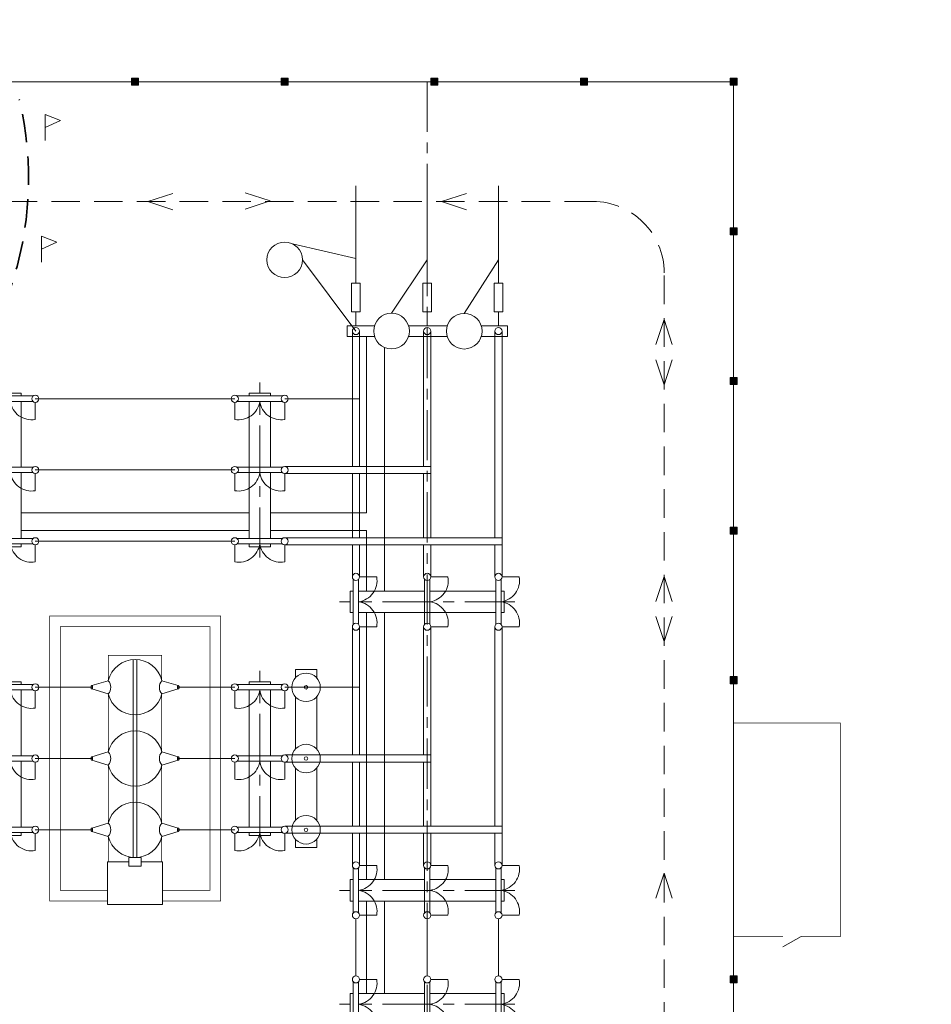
# Model space of a CAD drawing. Header units: millimetres. Extents: x 0 to 420, y 0 to 297.
# Tile 4 of 5: x 99 to 227, y 159 to 297. Entities that reach past the tile are written whole.
import ezdxf

# ---------------------------------------------------------------- set-up
doc = ezdxf.new("R2010")
doc.units = ezdxf.units.MM
for name, pattern in [('K5LT_AXLED', [11.52625, 7.02625, -1.5, 1.5, -1.5]), ('K5LT_DASHED', [6, 4, -2]), ('K5LT_DASHED_REINFORCED', [6, 4, -2]), ('K5LT_THIN', [0])]:
    doc.linetypes.add(name, pattern=pattern)
doc.layers.add('Ошиновка', color=7, linetype='Continuous', true_color=0xffd700)

# ---------------------------------------------------------------- blocks, each defined once
blk = doc.blocks.new('U29')
at = {"color": 4, "linetype": 'K5LT_THIN', "lineweight": 9, "true_color": 0x00ffff}
for p, q in [((198.5, 266.79), (198.5, 267.79)), ((198.5, 267.79), (199.5, 267.79)), ((199.5, 266.79), (198.5, 266.79)), ((199.5, 267.79), (199.5, 266.79))]:
    blk.add_line(p, q, dxfattribs=at)
blk = doc.blocks.new('U30')
at = {"color": 4, "linetype": 'K5LT_THIN', "lineweight": 9, "true_color": 0x00ffff}
for p, q in [((198.5, 245.79), (198.5, 246.79)), ((198.5, 246.79), (199.5, 246.79)), ((199.5, 246.79), (199.5, 245.79)), ((199.5, 245.79), (198.5, 245.79))]:
    blk.add_line(p, q, dxfattribs=at)
blk = doc.blocks.new('U31')
at = {"color": 4, "linetype": 'K5LT_THIN', "lineweight": 9, "true_color": 0x00ffff}
for p, q in [((198.5, 224.79), (198.5, 225.79)), ((198.5, 225.79), (199.5, 225.79)), ((199.5, 225.79), (199.5, 224.79)), ((199.5, 224.79), (198.5, 224.79))]:
    blk.add_line(p, q, dxfattribs=at)
blk = doc.blocks.new('U32')
at = {"color": 4, "linetype": 'K5LT_THIN', "lineweight": 9, "true_color": 0x00ffff}
for p, q in [((198.5, 203.79), (198.5, 204.79)), ((198.5, 204.79), (199.5, 204.79)), ((199.5, 204.79), (199.5, 203.79)), ((199.5, 203.79), (198.5, 203.79))]:
    blk.add_line(p, q, dxfattribs=at)
blk = doc.blocks.new('U33')
at = {"color": 4, "linetype": 'K5LT_THIN', "lineweight": 9, "true_color": 0x00ffff}
for p, q in [((198.5, 161.79), (198.5, 162.79)), ((198.5, 162.79), (199.5, 162.79)), ((199.5, 161.79), (198.5, 161.79)), ((199.5, 162.79), (199.5, 161.79))]:
    blk.add_line(p, q, dxfattribs=at)
blk = doc.blocks.new('U39')
at = {"color": 4, "linetype": 'K5LT_THIN', "lineweight": 9, "true_color": 0x00ffff}
for p, q in [((198.5, 287.79), (198.5, 288.79)), ((198.5, 288.79), (199.5, 288.79)), ((199.5, 287.79), (198.5, 287.79)), ((199.5, 288.79), (199.5, 287.79))]:
    blk.add_line(p, q, dxfattribs=at)
blk = doc.blocks.new('U41')
at = {"color": 4, "linetype": 'K5LT_THIN', "lineweight": 9, "true_color": 0x00ffff}
for p, q in [((177.5, 287.79), (177.5, 288.79)), ((177.5, 288.79), (178.5, 288.79)), ((178.5, 287.79), (177.5, 287.79)), ((178.5, 288.79), (178.5, 287.79))]:
    blk.add_line(p, q, dxfattribs=at)
blk = doc.blocks.new('U42')
at = {"color": 4, "linetype": 'K5LT_THIN', "lineweight": 9, "true_color": 0x00ffff}
for p, q in [((156.5, 287.79), (156.5, 288.79)), ((156.5, 288.79), (157.5, 288.79)), ((157.5, 287.79), (156.5, 287.79)), ((157.5, 288.79), (157.5, 287.79))]:
    blk.add_line(p, q, dxfattribs=at)
blk = doc.blocks.new('U43')
at = {"color": 4, "linetype": 'K5LT_THIN', "lineweight": 9, "true_color": 0x00ffff}
for p, q in [((135.5, 287.79), (135.5, 288.79)), ((135.5, 288.79), (136.5, 288.79)), ((136.5, 287.79), (135.5, 287.79)), ((136.5, 288.79), (136.5, 287.79))]:
    blk.add_line(p, q, dxfattribs=at)
blk = doc.blocks.new('U44')
at = {"color": 4, "linetype": 'K5LT_THIN', "lineweight": 9, "true_color": 0x00ffff}
for p, q in [((114.5, 287.79), (114.5, 288.79)), ((114.5, 288.79), (115.5, 288.79)), ((115.5, 287.79), (114.5, 287.79)), ((115.5, 288.79), (115.5, 287.79))]:
    blk.add_line(p, q, dxfattribs=at)
blk = doc.blocks.new('U102')
at = {"layer": 'Ошиновка', "color": 11, "linetype": 'K5LT_THIN', "lineweight": 9, "true_color": 0xff8080}
for p, q in [((0, 0.003), (-0.003, 0)), ((-0.003, 0), (0, -0.003)), ((0, 0.0015), (-0.0015, 0)), ((-0.0015, 0), (0, -0.0015)), ((0.003, 0), (0, 0.003)), ((0.0015, 0), (0, 0.0015)), ((0, -0.0015), (0.0015, 0)), ((0, -0.003), (0.003, 0)), ((0, -0.0015), (0, -0.003))]:
    blk.add_line(p, q, dxfattribs=at)
blk = doc.blocks.new('U103')
at = {"layer": 'Ошиновка', "color": 11, "linetype": 'K5LT_THIN', "lineweight": 9, "true_color": 0xff8080}
for p, q in [((0, 0.003), (-0.003, 0)), ((-0.003, 0), (0, -0.003)), ((0, 0.0015), (-0.0015, 0)), ((-0.0015, 0), (0, -0.0015)), ((0.003, 0), (0, 0.003)), ((0.0015, 0), (0, 0.0015)), ((0, -0.0015), (0.0015, 0)), ((0, -0.003), (0.003, 0)), ((0, -0.0015), (0, -0.003))]:
    blk.add_line(p, q, dxfattribs=at)
blk = doc.blocks.new('U104')
at = {"layer": 'Ошиновка', "color": 11, "linetype": 'K5LT_THIN', "lineweight": 9, "true_color": 0xff8080}
for p, q in [((0, 0.003), (-0.003, 0)), ((-0.003, 0), (0, -0.003)), ((0, 0.0015), (-0.0015, 0)), ((-0.0015, 0), (0, -0.0015)), ((0.003, 0), (0, 0.003)), ((0.0015, 0), (0, 0.0015)), ((0, -0.0015), (0.0015, 0)), ((0, -0.003), (0.003, 0)), ((0, -0.0015), (0, -0.003))]:
    blk.add_line(p, q, dxfattribs=at)
blk = doc.blocks.new('U120')
at = {"color": 4, "linetype": 'K5LT_THIN', "lineweight": 9, "true_color": 0x00ffff}
for p, q in [((148.62, 254.04), (144.75, 254.04)), ((144.75, 254.04), (144.75, 252.54)), ((158.82, 254.04), (153.38, 254.04)), ((167.25, 254.04), (163.58, 254.04)), ((167.25, 252.54), (167.25, 254.04)), ((144.75, 252.54), (148.62, 252.54)), ((153.38, 252.54), (158.81, 252.54)), ((163.59, 252.54), (167.25, 252.54))]:
    blk.add_line(p, q, dxfattribs=at)
for centre, start, end in [((146, 253.29), 0, 180), ((146, 253.29), 180, 0), ((156, 253.29), 0, 180), ((156, 253.29), 180, 0), ((166, 253.29), 0, 180), ((166, 253.29), 180, 0)]:
    blk.add_arc(centre, 0.5, start, end, dxfattribs=at)
blk = doc.blocks.new('U121')
at = {"color": 4, "linetype": 'K5LT_THIN', "lineweight": 9, "true_color": 0x00ffff}
for p, q in [((146.5, 178.29), (148.91, 178.29)), ((156.5, 178.29), (158.91, 178.29)), ((166.5, 178.29), (168.91, 178.29)), ((145.62, 171.61), (145.62, 177.97)), ((146.37, 177.95), (146.37, 171.63)), ((155.62, 171.61), (155.62, 177.97)), ((156.37, 177.95), (156.37, 171.63)), ((165.62, 171.61), (165.62, 177.97)), ((166.37, 177.95), (166.37, 171.63)), ((145.62, 176.29), (145.21, 176.29)), ((145.21, 176.29), (145.21, 173.29)), ((155.62, 176.29), (146.37, 176.29)), ((165.62, 176.29), (156.37, 176.29)), ((166.79, 176.29), (166.37, 176.29)), ((166.79, 173.29), (166.79, 176.29)), ((145.21, 173.29), (145.62, 173.29)), ((146.37, 173.29), (156.37, 173.29)), ((156.37, 173.29), (165.62, 173.29)), ((166.37, 173.29), (166.79, 173.29)), ((146.5, 171.29), (148.91, 171.29)), ((156.5, 171.29), (158.91, 171.29)), ((166.5, 171.29), (168.91, 171.29))]:
    blk.add_line(p, q, dxfattribs=at)
at = {"color": 2, "linetype": 'K5LT_AXLED', "lineweight": 9, "true_color": 0xffff00}
blk.add_line((168.29, 174.79), (143.71, 174.79), dxfattribs=at)
at = {"color": 4, "linetype": 'K5LT_THIN', "lineweight": 9, "true_color": 0x00ffff}
for centre, radius, start, end in [((146, 178.29), 0.5, 0, 180), ((146, 178.29), 0.5, 180, 0), ((145.96, 177.76), 3, 277.855, 10.1328), ((156, 178.29), 0.5, 0, 180), ((156, 178.29), 0.5, 180, 0), ((155.96, 177.76), 3, 277.855, 10.1328), ((166, 178.29), 0.5, 0, 180), ((166, 178.29), 0.5, 180, 0), ((165.96, 177.76), 3, 277.855, 10.1328), ((145.96, 171.82), 3, 349.8487, 82.145), ((155.96, 171.82), 3, 349.8487, 82.145), ((165.96, 171.82), 3, 349.8487, 82.145), ((146, 171.29), 0.5, 0, 180), ((156, 171.29), 0.5, 0, 180), ((166, 171.29), 0.5, 0, 180), ((146, 171.29), 0.5, 180, 0), ((156, 171.29), 0.5, 180, 0), ((166, 171.29), 0.5, 180, 0)]:
    blk.add_arc(centre, radius, start, end, dxfattribs=at)
blk = doc.blocks.new('U122')
at = {"color": 4, "linetype": 'K5LT_THIN', "lineweight": 9, "true_color": 0x00ffff}
for p, q in [((145.62, 155.62), (145.62, 161.97)), ((146.37, 161.95), (146.37, 155.63)), ((146.5, 162.29), (148.91, 162.29)), ((155.62, 155.62), (155.62, 161.97)), ((156.37, 161.95), (156.37, 155.63)), ((156.5, 162.29), (158.91, 162.29)), ((165.62, 155.62), (165.62, 161.97)), ((166.37, 161.95), (166.37, 155.63)), ((166.5, 162.29), (168.91, 162.29)), ((145.62, 160.29), (145.21, 160.29)), ((145.21, 160.29), (145.21, 157.29)), ((155.62, 160.29), (146.37, 160.29)), ((165.62, 160.29), (156.37, 160.29)), ((166.79, 160.29), (166.37, 160.29)), ((166.79, 157.29), (166.79, 160.29)), ((145.21, 157.29), (145.62, 157.29)), ((146.37, 157.29), (156.37, 157.29)), ((156.37, 157.29), (165.62, 157.29)), ((166.37, 157.29), (166.79, 157.29)), ((146.5, 155.29), (148.91, 155.29)), ((156.5, 155.29), (158.91, 155.29)), ((166.5, 155.29), (168.91, 155.29))]:
    blk.add_line(p, q, dxfattribs=at)
at = {"color": 2, "linetype": 'K5LT_AXLED', "lineweight": 9, "true_color": 0xffff00}
blk.add_line((168.29, 158.79), (143.71, 158.79), dxfattribs=at)
at = {"color": 4, "linetype": 'K5LT_THIN', "lineweight": 9, "true_color": 0x00ffff}
for centre, radius, start, end in [((146, 162.29), 0.5, 0, 180), ((146, 162.29), 0.5, 180, 0), ((145.96, 161.77), 3, 277.855, 10.1328), ((156, 162.29), 0.5, 0, 180), ((156, 162.29), 0.5, 180, 0), ((155.96, 161.77), 3, 277.855, 10.1328), ((166, 162.29), 0.5, 0, 180), ((166, 162.29), 0.5, 180, 0), ((165.96, 161.77), 3, 277.855, 10.1328), ((145.96, 155.82), 3, 349.8487, 82.145), ((155.96, 155.82), 3, 349.8487, 82.145), ((165.96, 155.82), 3, 349.8487, 82.145), ((146, 155.29), 0.5, 0, 180), ((146, 155.29), 0.5, 180, 0), ((156, 155.29), 0.5, 0, 180), ((156, 155.29), 0.5, 180, 0), ((166, 155.29), 0.5, 0, 180), ((166, 155.29), 0.5, 180, 0)]:
    blk.add_arc(centre, radius, start, end, dxfattribs=at)
blk = doc.blocks.new('U124')
at = {"color": 4, "linetype": 'K5LT_THIN', "lineweight": 9, "true_color": 0x00ffff}
for p, q in [((156.6, 260.01), (155.4, 260.01)), ((155.4, 260.01), (155.4, 256.01)), ((156.6, 256.01), (156.6, 260.01)), ((155.4, 256.01), (156.6, 256.01)), ((156, 254.04), (156, 256.01))]:
    blk.add_line(p, q, dxfattribs=at)
blk = doc.blocks.new('U125')
at = {"color": 4, "linetype": 'K5LT_THIN', "lineweight": 9, "true_color": 0x00ffff}
for p, q in [((146.6, 260.01), (145.4, 260.01)), ((145.4, 260.01), (145.4, 256.01)), ((146.6, 256.01), (146.6, 260.01)), ((145.4, 256.01), (146.6, 256.01)), ((146, 254.04), (146, 256.01))]:
    blk.add_line(p, q, dxfattribs=at)
blk = doc.blocks.new('U126')
at = {"color": 4, "linetype": 'K5LT_THIN', "lineweight": 9, "true_color": 0x00ffff}
for p, q in [((166.6, 260.01), (165.4, 260.01)), ((165.4, 260.01), (165.4, 256.01)), ((166.6, 256.01), (166.6, 260.01)), ((165.4, 256.01), (166.6, 256.01)), ((166, 254.04), (166, 256.01))]:
    blk.add_line(p, q, dxfattribs=at)
blk = doc.blocks.new('U134')
at = {"color": 4, "linetype": 'K5LT_THIN', "lineweight": 9, "true_color": 0x00ffff}
for p, q in [((145.62, 212.11), (145.62, 218.47)), ((146.37, 218.45), (146.37, 212.13)), ((146.5, 218.79), (148.91, 218.79)), ((155.62, 212.11), (155.62, 218.47)), ((156.37, 218.45), (156.37, 212.13)), ((156.5, 218.79), (158.91, 218.79)), ((165.62, 212.11), (165.62, 218.47)), ((166.37, 218.45), (166.37, 212.13)), ((166.5, 218.79), (168.91, 218.79)), ((145.62, 216.79), (145.21, 216.79)), ((145.21, 216.79), (145.21, 213.79)), ((155.62, 216.79), (146.37, 216.79)), ((165.62, 216.79), (156.37, 216.79)), ((166.79, 216.79), (166.37, 216.79)), ((166.79, 213.79), (166.79, 216.79)), ((145.21, 213.79), (145.62, 213.79)), ((146.37, 213.79), (156.37, 213.79)), ((156.37, 213.79), (165.62, 213.79)), ((166.37, 213.79), (166.79, 213.79)), ((146.5, 211.79), (148.91, 211.79)), ((156.5, 211.79), (158.91, 211.79)), ((166.5, 211.79), (168.91, 211.79))]:
    blk.add_line(p, q, dxfattribs=at)
at = {"color": 2, "linetype": 'K5LT_AXLED', "lineweight": 9, "true_color": 0xffff00}
blk.add_line((168.29, 215.29), (143.71, 215.29), dxfattribs=at)
at = {"color": 4, "linetype": 'K5LT_THIN', "lineweight": 9, "true_color": 0x00ffff}
for centre, radius, start, end in [((146, 218.79), 0.5, 0, 180), ((146, 218.79), 0.5, 180, 0), ((145.96, 218.26), 3, 277.855, 10.1328), ((156, 218.79), 0.5, 0, 180), ((156, 218.79), 0.5, 180, 0), ((155.96, 218.26), 3, 277.855, 10.1328), ((166, 218.79), 0.5, 0, 180), ((166, 218.79), 0.5, 180, 0), ((165.96, 218.26), 3, 277.855, 10.1328), ((145.96, 212.32), 3, 349.8487, 82.145), ((155.96, 212.32), 3, 349.8487, 82.145), ((165.96, 212.32), 3, 349.8487, 82.145), ((146, 211.79), 0.5, 0, 180), ((146, 211.79), 0.5, 180, 0), ((156, 211.79), 0.5, 0, 180), ((156, 211.79), 0.5, 180, 0), ((166, 211.79), 0.5, 0, 180), ((166, 211.79), 0.5, 180, 0)]:
    blk.add_arc(centre, radius, start, end, dxfattribs=at)
blk = doc.blocks.new('U135')
at = {"color": 2, "linetype": 'K5LT_AXLED', "lineweight": 9, "true_color": 0xffff00}
blk.add_line((132.5, 221.5), (132.5, 246.09), dxfattribs=at)
at = {"color": 4, "linetype": 'K5LT_THIN', "lineweight": 9, "true_color": 0x00ffff}
for p, q in [((129, 243.29), (129, 240.88)), ((129.32, 244.18), (135.68, 244.18)), ((135.66, 243.43), (129.34, 243.43)), ((134, 244.59), (131, 244.59)), ((131, 244.59), (131, 244.18)), ((131, 243.43), (131, 233.43)), ((134, 244.18), (134, 244.59)), ((134, 234.18), (134, 243.43)), ((136, 243.29), (136, 240.88)), ((129.32, 234.18), (135.68, 234.18)), ((129, 233.29), (129, 230.88)), ((135.66, 233.43), (129.34, 233.43)), ((131, 233.43), (131, 224.18)), ((134, 224.18), (134, 233.43)), ((136, 233.29), (136, 230.88)), ((129.32, 224.18), (135.68, 224.18)), ((129, 223.29), (129, 220.88)), ((135.66, 223.43), (129.34, 223.43)), ((131, 223.43), (131, 223)), ((131, 223), (134, 223)), ((134, 223), (134, 223.43)), ((136, 223.29), (136, 220.88))]:
    blk.add_line(p, q, dxfattribs=at)
for centre, radius, start, end in [((129, 243.79), 0.5, 0, 180), ((129, 243.79), 0.5, 180, 0), ((129.53, 243.84), 3, 259.8487, 352.145), ((135.47, 243.84), 3, 187.855, 280.1328), ((136, 243.79), 0.5, 0, 180), ((136, 243.79), 0.5, 180, 0), ((129, 233.79), 0.5, 0, 180), ((129, 233.79), 0.5, 180, 0), ((136, 233.79), 0.5, 0, 180), ((136, 233.79), 0.5, 180, 0), ((129.53, 233.84), 3, 259.8487, 352.145), ((135.47, 233.84), 3, 187.855, 280.1328), ((129, 223.79), 0.5, 0, 180), ((136, 223.79), 0.5, 0, 180), ((129, 223.79), 0.5, 180, 0), ((129.53, 223.84), 3, 259.8487, 352.145), ((135.47, 223.84), 3, 187.855, 280.1328), ((136, 223.79), 0.5, 180, 0)]:
    blk.add_arc(centre, radius, start, end, dxfattribs=at)
blk = doc.blocks.new('U136')
at = {"color": 2, "linetype": 'K5LT_AXLED', "lineweight": 9, "true_color": 0xffff00}
blk.add_line((97.5, 221.5), (97.5, 246.09), dxfattribs=at)
at = {"color": 4, "linetype": 'K5LT_THIN', "lineweight": 9, "true_color": 0x00ffff}
for p, q in [((94, 243.29), (94, 240.88)), ((94.32, 244.18), (100.68, 244.18)), ((100.66, 243.43), (94.34, 243.43)), ((99, 244.59), (96, 244.59)), ((96, 244.59), (96, 244.18)), ((96, 243.43), (96, 233.43)), ((99, 244.18), (99, 244.59)), ((99, 234.18), (99, 243.43)), ((101, 243.29), (101, 240.88)), ((94.32, 234.18), (100.68, 234.18)), ((94, 233.29), (94, 230.88)), ((100.66, 233.43), (94.34, 233.43)), ((96, 233.43), (96, 224.18)), ((99, 224.18), (99, 233.43)), ((101, 233.29), (101, 230.88)), ((94.32, 224.18), (100.68, 224.18)), ((94, 223.29), (94, 220.88)), ((100.66, 223.43), (94.34, 223.43)), ((96, 223.43), (96, 223)), ((96, 223), (99, 223)), ((99, 223), (99, 223.43)), ((101, 223.29), (101, 220.88))]:
    blk.add_line(p, q, dxfattribs=at)
for centre, radius, start, end in [((94, 243.79), 0.5, 0, 180), ((94, 243.79), 0.5, 180, 0), ((94.53, 243.84), 3, 259.8487, 352.145), ((100.47, 243.84), 3, 187.855, 280.1328), ((101, 243.79), 0.5, 0, 180), ((101, 243.79), 0.5, 180, 0), ((94, 233.79), 0.5, 0, 180), ((94, 233.79), 0.5, 180, 0), ((101, 233.79), 0.5, 0, 180), ((101, 233.79), 0.5, 180, 0), ((94.53, 233.84), 3, 259.8487, 352.145), ((100.47, 233.84), 3, 187.855, 280.1328), ((94, 223.79), 0.5, 0, 180), ((101, 223.79), 0.5, 0, 180), ((94, 223.79), 0.5, 180, 0), ((94.53, 223.84), 3, 259.8487, 352.145), ((100.47, 223.84), 3, 187.855, 280.1328), ((101, 223.79), 0.5, 180, 0)]:
    blk.add_arc(centre, radius, start, end, dxfattribs=at)
blk = doc.blocks.new('U137')
at = {"color": 2, "linetype": 'K5LT_AXLED', "lineweight": 9, "true_color": 0xffff00}
blk.add_line((132.5, 181), (132.5, 205.58), dxfattribs=at)
at = {"color": 4, "linetype": 'K5LT_THIN', "lineweight": 9, "true_color": 0x00ffff}
for p, q in [((129.32, 203.67), (135.68, 203.67)), ((134, 204.08), (131, 204.08)), ((131, 204.08), (131, 203.67)), ((134, 203.67), (134, 204.08)), ((129, 202.79), (129, 200.38)), ((135.66, 202.92), (129.34, 202.92)), ((131, 202.92), (131, 192.92)), ((134, 193.67), (134, 202.92)), ((136, 202.79), (136, 200.38)), ((129.32, 193.67), (135.68, 193.67)), ((129, 192.79), (129, 190.38)), ((135.66, 192.92), (129.34, 192.92)), ((131, 192.92), (131, 183.67)), ((134, 183.67), (134, 192.92)), ((136, 192.79), (136, 190.38)), ((129, 182.79), (129, 180.38)), ((129.32, 183.67), (135.68, 183.67)), ((135.66, 182.92), (129.34, 182.92)), ((131, 182.92), (131, 182.5)), ((131, 182.5), (134, 182.5)), ((134, 182.5), (134, 182.92)), ((136, 182.79), (136, 180.38))]:
    blk.add_line(p, q, dxfattribs=at)
for centre, radius, start, end in [((129, 203.29), 0.5, 0, 180), ((129, 203.29), 0.5, 180, 0), ((136, 203.29), 0.5, 0, 180), ((136, 203.29), 0.5, 180, 0), ((129.53, 203.33), 3, 259.8487, 352.145), ((135.47, 203.33), 3, 187.855, 280.1328), ((129, 193.29), 0.5, 0, 180), ((136, 193.29), 0.5, 0, 180), ((129, 193.29), 0.5, 180, 0), ((129.53, 193.33), 3, 259.8487, 352.145), ((135.47, 193.33), 3, 187.855, 280.1328), ((136, 193.29), 0.5, 180, 0), ((129, 183.29), 0.5, 0, 180), ((129, 183.29), 0.5, 180, 0), ((129.53, 183.33), 3, 259.8487, 352.145), ((135.47, 183.33), 3, 187.855, 280.1328), ((136, 183.29), 0.5, 0, 180), ((136, 183.29), 0.5, 180, 0)]:
    blk.add_arc(centre, radius, start, end, dxfattribs=at)
blk = doc.blocks.new('U138')
at = {"color": 2, "linetype": 'K5LT_AXLED', "lineweight": 9, "true_color": 0xffff00}
blk.add_line((97.5, 181), (97.5, 205.58), dxfattribs=at)
at = {"color": 4, "linetype": 'K5LT_THIN', "lineweight": 9, "true_color": 0x00ffff}
for p, q in [((94.32, 203.67), (100.68, 203.67)), ((99, 204.08), (96, 204.08)), ((96, 204.08), (96, 203.67)), ((99, 203.67), (99, 204.08)), ((94, 202.79), (94, 200.38)), ((100.66, 202.92), (94.34, 202.92)), ((96, 202.92), (96, 192.92)), ((99, 193.67), (99, 202.92)), ((101, 202.79), (101, 200.38)), ((94.32, 193.67), (100.68, 193.67)), ((94, 192.79), (94, 190.38)), ((100.66, 192.92), (94.34, 192.92)), ((96, 192.92), (96, 183.67)), ((99, 183.67), (99, 192.92)), ((101, 192.79), (101, 190.38)), ((94, 182.79), (94, 180.38)), ((94.32, 183.67), (100.68, 183.67)), ((100.66, 182.92), (94.34, 182.92)), ((96, 182.92), (96, 182.5)), ((96, 182.5), (99, 182.5)), ((99, 182.5), (99, 182.92)), ((101, 182.79), (101, 180.38))]:
    blk.add_line(p, q, dxfattribs=at)
for centre, radius, start, end in [((94, 203.29), 0.5, 0, 180), ((94, 203.29), 0.5, 180, 0), ((101, 203.29), 0.5, 0, 180), ((101, 203.29), 0.5, 180, 0), ((94.53, 203.33), 3, 259.8487, 352.145), ((100.47, 203.33), 3, 187.855, 280.1328), ((94, 193.29), 0.5, 0, 180), ((101, 193.29), 0.5, 0, 180), ((94, 193.29), 0.5, 180, 0), ((94.53, 193.33), 3, 259.8487, 352.145), ((100.47, 193.33), 3, 187.855, 280.1328), ((101, 193.29), 0.5, 180, 0), ((94, 183.29), 0.5, 0, 180), ((94, 183.29), 0.5, 180, 0), ((94.53, 183.33), 3, 259.8487, 352.145), ((100.47, 183.33), 3, 187.855, 280.1328), ((101, 183.29), 0.5, 0, 180), ((101, 183.29), 0.5, 180, 0)]:
    blk.add_arc(centre, radius, start, end, dxfattribs=at)
blk = doc.blocks.new('U139')
at = {"color": 4, "linetype": 'K5LT_THIN', "lineweight": 9, "true_color": 0x00ffff}
for p, q in [((140.5, 205.79), (137.5, 205.79)), ((137.5, 205.79), (137.5, 204.62)), ((140.5, 204.62), (140.5, 205.79)), ((137.5, 201.97), (137.5, 194.62)), ((140.5, 194.62), (140.5, 201.97)), ((137.5, 191.97), (137.5, 184.62)), ((140.5, 184.62), (140.5, 191.97)), ((137.5, 181.97), (137.5, 180.79)), ((140.5, 180.79), (140.5, 181.97)), ((137.5, 180.79), (140.5, 180.79))]:
    blk.add_line(p, q, dxfattribs=at)
for centre, radius, start, end in [((139, 203.29), 2, 0, 180), ((139, 203.29), 2, 180, 0), ((139, 203.29), 0.25, 0, 180), ((139, 203.29), 0.25, 180, 0), ((139, 193.29), 2, 0, 180), ((139, 193.29), 0.25, 0, 180), ((139, 193.29), 2, 180, 0), ((139, 193.29), 0.25, 180, 0), ((139, 183.29), 2, 0, 180), ((139, 183.29), 2, 180, 0), ((139, 183.29), 0.25, 0, 180), ((139, 183.29), 0.25, 180, 0)]:
    blk.add_arc(centre, radius, start, end, dxfattribs=at)
blk = doc.blocks.new('U141')
at = {"color": 4, "linetype": 'K5LT_THIN', "lineweight": 9, "true_color": 0x00ffff}
for p, q in [((114.75, 207.16), (114.75, 179.43)), ((115.25, 207.16), (115.25, 179.43)), ((114.12, 178.17), (114.12, 179.42)), ((114.12, 179.42), (115.88, 179.42)), ((115.88, 179.42), (115.88, 178.17)), ((115.88, 178.17), (114.12, 178.17))]:
    blk.add_line(p, q, dxfattribs=at)
blk = doc.blocks.new('U142')
at = {"color": 4, "linetype": 'K5LT_THIN', "lineweight": 9, "true_color": 0x00ffff}
for p, q in [((108.86, 193.47), (108.87, 193.5)), ((108.87, 193.5), (108.89, 193.52)), ((108.89, 193.52), (108.92, 193.53)), ((108.92, 193.53), (108.94, 193.53)), ((111.24, 194.23), (108.93, 193.53)), ((108.94, 193.53), (108.96, 193.52)), ((108.96, 193.52), (108.98, 193.51)), ((108.98, 193.51), (109, 193.49)), ((109, 193.49), (109.02, 193.46)), ((118.76, 194.23), (121.07, 193.53)), ((121, 193.49), (120.98, 193.46)), ((121.02, 193.51), (121, 193.49)), ((121.04, 193.52), (121.02, 193.51)), ((121.06, 193.53), (121.04, 193.52)), ((121.08, 193.53), (121.06, 193.53)), ((121.11, 193.52), (121.08, 193.53)), ((121.13, 193.5), (121.11, 193.52)), ((121.14, 193.47), (121.13, 193.5)), ((108.82, 193.32), (108.83, 193.38)), ((108.82, 193.26), (108.82, 193.32)), ((108.83, 193.21), (108.82, 193.26)), ((108.83, 193.38), (108.84, 193.43)), ((108.84, 193.16), (108.83, 193.21)), ((108.84, 193.43), (108.86, 193.47)), ((108.85, 193.13), (108.84, 193.16)), ((108.87, 193.1), (108.85, 193.13)), ((108.89, 193.08), (108.87, 193.1)), ((108.91, 193.07), (108.89, 193.08)), ((108.93, 193.06), (108.91, 193.07)), ((108.93, 193.06), (111.24, 192.37)), ((108.94, 193.06), (108.93, 193.06)), ((108.97, 193.07), (108.94, 193.06)), ((108.99, 193.09), (108.97, 193.07)), ((109.01, 193.12), (108.99, 193.09)), ((109.02, 193.15), (109.01, 193.12)), ((109.02, 193.46), (109.03, 193.42)), ((109.04, 193.2), (109.02, 193.15)), ((109.03, 193.42), (109.04, 193.37)), ((109.04, 193.37), (109.05, 193.32)), ((109.05, 193.26), (109.04, 193.2)), ((109.05, 193.32), (109.05, 193.26)), ((121.07, 193.06), (118.76, 192.37)), ((120.96, 193.37), (120.95, 193.32)), ((120.95, 193.32), (120.95, 193.26)), ((120.95, 193.26), (120.96, 193.2)), ((120.97, 193.42), (120.96, 193.37)), ((120.96, 193.2), (120.98, 193.15)), ((120.98, 193.46), (120.97, 193.42)), ((120.98, 193.15), (120.99, 193.12)), ((120.99, 193.12), (121.01, 193.09)), ((121.01, 193.09), (121.03, 193.07)), ((121.03, 193.07), (121.06, 193.06)), ((121.06, 193.06), (121.07, 193.06)), ((121.07, 193.06), (121.09, 193.07)), ((121.09, 193.07), (121.11, 193.08)), ((121.11, 193.08), (121.13, 193.1)), ((121.13, 193.1), (121.15, 193.13)), ((121.16, 193.43), (121.14, 193.47)), ((121.15, 193.13), (121.16, 193.16)), ((121.17, 193.38), (121.16, 193.43)), ((121.16, 193.16), (121.17, 193.21)), ((121.18, 193.32), (121.17, 193.38)), ((121.17, 193.21), (121.18, 193.26)), ((121.18, 193.26), (121.18, 193.32))]:
    blk.add_line(p, q, dxfattribs=at)
for centre, radius, start, end in [((115, 193.29), 3.88, 13.9215, 166.0785), ((110.19, 193.3), 1.4, 318.4877, 41.5123), ((119.81, 193.3), 1.4, 138.4877, 221.5123), ((115, 193.29), 3.88, 193.8306, 346.1694)]:
    blk.add_arc(centre, radius, start, end, dxfattribs=at)
blk = doc.blocks.new('U143')
at = {"color": 4, "linetype": 'K5LT_THIN', "lineweight": 9, "true_color": 0x00ffff}
for p, q in [((108.83, 203.38), (108.82, 203.33)), ((108.82, 203.33), (108.82, 203.27)), ((108.82, 203.27), (108.83, 203.21)), ((108.84, 203.43), (108.83, 203.38)), ((108.83, 203.21), (108.84, 203.16)), ((108.85, 203.46), (108.84, 203.43)), ((108.87, 203.49), (108.85, 203.46)), ((108.89, 203.51), (108.87, 203.49)), ((108.91, 203.52), (108.89, 203.51)), ((108.93, 203.53), (108.91, 203.52)), ((108.93, 203.53), (111.24, 204.22)), ((108.94, 203.53), (108.93, 203.53)), ((108.97, 203.52), (108.94, 203.53)), ((108.99, 203.5), (108.97, 203.52)), ((109.01, 203.47), (108.99, 203.5)), ((109.02, 203.44), (109.01, 203.47)), ((109.04, 203.39), (109.02, 203.44)), ((109.02, 203.13), (109.03, 203.17)), ((109.03, 203.17), (109.04, 203.22)), ((109.05, 203.33), (109.04, 203.39)), ((109.04, 203.22), (109.05, 203.27)), ((109.05, 203.27), (109.05, 203.33)), ((121.07, 203.53), (118.76, 204.22)), ((120.95, 203.33), (120.96, 203.39)), ((120.95, 203.27), (120.95, 203.33)), ((120.96, 203.22), (120.95, 203.27)), ((120.96, 203.39), (120.98, 203.44)), ((120.97, 203.17), (120.96, 203.22)), ((120.98, 203.13), (120.97, 203.17)), ((120.98, 203.44), (120.99, 203.47)), ((120.99, 203.47), (121.01, 203.5)), ((121.01, 203.5), (121.03, 203.52)), ((121.03, 203.52), (121.06, 203.53)), ((121.06, 203.53), (121.07, 203.53)), ((121.07, 203.53), (121.09, 203.52)), ((121.09, 203.52), (121.11, 203.51)), ((121.11, 203.51), (121.13, 203.49)), ((121.13, 203.49), (121.15, 203.46)), ((121.15, 203.46), (121.16, 203.43)), ((121.16, 203.43), (121.17, 203.38)), ((121.17, 203.21), (121.16, 203.16)), ((121.17, 203.38), (121.18, 203.33)), ((121.18, 203.27), (121.17, 203.21)), ((121.18, 203.33), (121.18, 203.27)), ((108.84, 203.16), (108.86, 203.12)), ((108.86, 203.12), (108.87, 203.09)), ((108.87, 203.09), (108.89, 203.07)), ((108.89, 203.07), (108.92, 203.06)), ((108.92, 203.06), (108.94, 203.06)), ((111.24, 202.36), (108.93, 203.06)), ((108.94, 203.06), (108.96, 203.07)), ((108.96, 203.07), (108.98, 203.08)), ((108.98, 203.08), (109, 203.1)), ((109, 203.1), (109.02, 203.13)), ((118.76, 202.36), (121.07, 203.06)), ((121, 203.1), (120.98, 203.13)), ((121.02, 203.08), (121, 203.1)), ((121.04, 203.07), (121.02, 203.08)), ((121.06, 203.06), (121.04, 203.07)), ((121.08, 203.06), (121.06, 203.06)), ((121.11, 203.07), (121.08, 203.06)), ((121.13, 203.09), (121.11, 203.07)), ((121.14, 203.12), (121.13, 203.09)), ((121.16, 203.16), (121.14, 203.12))]:
    blk.add_line(p, q, dxfattribs=at)
for centre, radius, start, end in [((115, 203.3), 3.88, 13.8306, 166.1694), ((110.19, 203.29), 1.4, 318.4877, 41.5123), ((119.81, 203.29), 1.4, 138.4877, 221.5123), ((115, 203.3), 3.88, 193.9215, 346.0785)]:
    blk.add_arc(centre, radius, start, end, dxfattribs=at)
blk = doc.blocks.new('U144')
at = {"color": 4, "linetype": 'K5LT_THIN', "lineweight": 9, "true_color": 0x00ffff}
for p, q in [((111.24, 184.23), (108.93, 183.53)), ((118.76, 184.23), (121.07, 183.53)), ((108.82, 183.32), (108.83, 183.38)), ((108.82, 183.26), (108.82, 183.32)), ((108.83, 183.21), (108.82, 183.26)), ((108.83, 183.38), (108.84, 183.43)), ((108.84, 183.16), (108.83, 183.21)), ((108.84, 183.43), (108.86, 183.47)), ((108.85, 183.13), (108.84, 183.16)), ((108.87, 183.1), (108.85, 183.13)), ((108.86, 183.47), (108.87, 183.5)), ((108.87, 183.5), (108.89, 183.52)), ((108.89, 183.08), (108.87, 183.1)), ((108.89, 183.52), (108.92, 183.53)), ((108.91, 183.07), (108.89, 183.08)), ((108.93, 183.06), (108.91, 183.07)), ((108.92, 183.53), (108.94, 183.53)), ((108.93, 183.06), (111.24, 182.37)), ((108.94, 183.06), (108.93, 183.06)), ((108.94, 183.53), (108.96, 183.52)), ((108.97, 183.07), (108.94, 183.06)), ((108.96, 183.52), (108.98, 183.51)), ((108.99, 183.09), (108.97, 183.07)), ((108.98, 183.51), (109, 183.49)), ((109.01, 183.12), (108.99, 183.09)), ((109, 183.49), (109.02, 183.46)), ((109.02, 183.15), (109.01, 183.12)), ((109.02, 183.46), (109.03, 183.42)), ((109.04, 183.2), (109.02, 183.15)), ((109.03, 183.42), (109.04, 183.37)), ((109.04, 183.37), (109.05, 183.32)), ((109.05, 183.26), (109.04, 183.2)), ((109.05, 183.32), (109.05, 183.26)), ((121.07, 183.06), (118.76, 182.37)), ((120.96, 183.37), (120.95, 183.32)), ((120.95, 183.32), (120.95, 183.26)), ((120.95, 183.26), (120.96, 183.2)), ((120.97, 183.42), (120.96, 183.37)), ((120.96, 183.2), (120.98, 183.15)), ((120.98, 183.46), (120.97, 183.42)), ((121, 183.49), (120.98, 183.46)), ((120.98, 183.15), (120.99, 183.12)), ((120.99, 183.12), (121.01, 183.09)), ((121.02, 183.51), (121, 183.49)), ((121.01, 183.09), (121.03, 183.07)), ((121.04, 183.52), (121.02, 183.51)), ((121.03, 183.07), (121.06, 183.06)), ((121.06, 183.53), (121.04, 183.52)), ((121.08, 183.53), (121.06, 183.53)), ((121.06, 183.06), (121.07, 183.06)), ((121.07, 183.06), (121.09, 183.07)), ((121.11, 183.52), (121.08, 183.53)), ((121.09, 183.07), (121.11, 183.08)), ((121.13, 183.5), (121.11, 183.52)), ((121.11, 183.08), (121.13, 183.1)), ((121.14, 183.47), (121.13, 183.5)), ((121.13, 183.1), (121.15, 183.13)), ((121.16, 183.43), (121.14, 183.47)), ((121.15, 183.13), (121.16, 183.16)), ((121.17, 183.38), (121.16, 183.43)), ((121.16, 183.16), (121.17, 183.21)), ((121.18, 183.32), (121.17, 183.38)), ((121.17, 183.21), (121.18, 183.26)), ((121.18, 183.26), (121.18, 183.32))]:
    blk.add_line(p, q, dxfattribs=at)
for centre, radius, start, end in [((115, 183.29), 3.88, 13.9215, 166.0785), ((110.19, 183.3), 1.4, 318.4877, 41.5123), ((119.81, 183.3), 1.4, 138.4877, 221.5123), ((115, 183.29), 3.88, 193.8306, 346.1694)]:
    blk.add_arc(centre, radius, start, end, dxfattribs=at)
blk = doc.blocks.new('U155')
at = {"color": 4, "linetype": 'K5LT_THIN', "lineweight": 9, "true_color": 0x00ffff}
for p, q in [((101.88, 262.98), (101.88, 266.63)), ((101.88, 266.63), (104.03, 265.79)), ((104.03, 265.79), (101.88, 264.8))]:
    blk.add_line(p, q, dxfattribs=at)
blk = doc.blocks.new('U156')
at = {"color": 4, "linetype": 'K5LT_THIN', "lineweight": 9, "true_color": 0x00ffff}
for p, q in [((102.37, 280.06), (102.37, 283.71)), ((102.37, 283.71), (104.52, 282.87)), ((104.52, 282.87), (102.37, 281.88))]:
    blk.add_line(p, q, dxfattribs=at)
blk = doc.blocks.new('U161')
at = {"color": 4, "linetype": 'K5LT_THIN', "lineweight": 9, "true_color": 0x00ffff}
for q in [(188.09, 173.69), (190.37, 173.69)]:
    blk.add_line((189.26, 177.2), q, dxfattribs=at)
blk = doc.blocks.new('U162')
at = {"color": 4, "linetype": 'K5LT_THIN', "lineweight": 9, "true_color": 0x00ffff}
for q in [(188.09, 215.35), (190.37, 215.35)]:
    blk.add_line((189.26, 218.85), q, dxfattribs=at)
blk = doc.blocks.new('U163')
at = {"color": 4, "linetype": 'K5LT_THIN', "lineweight": 9, "true_color": 0x00ffff}
for q in [(188.09, 251.41), (190.37, 251.41)]:
    blk.add_line((189.26, 254.91), q, dxfattribs=at)
blk = doc.blocks.new('U164')
at = {"color": 4, "linetype": 'K5LT_THIN', "lineweight": 9, "true_color": 0x00ffff}
for q in [(161.5, 272.59), (161.5, 270.31)]:
    blk.add_line((157.99, 271.48), q, dxfattribs=at)
blk = doc.blocks.new('U165')
at = {"color": 4, "linetype": 'K5LT_THIN', "lineweight": 9, "true_color": 0x00ffff}
for q in [(120.32, 272.59), (120.32, 270.31)]:
    blk.add_line((116.81, 271.48), q, dxfattribs=at)
blk = doc.blocks.new('U170')
at = {"color": 4, "linetype": 'K5LT_THIN', "lineweight": 9, "true_color": 0x00ffff}
for q in [(130.46, 272.7), (130.46, 270.41)]:
    blk.add_line((133.97, 271.58), q, dxfattribs=at)
blk = doc.blocks.new('U171')
at = {"color": 4, "linetype": 'K5LT_THIN', "lineweight": 9, "true_color": 0x00ffff}
for q in [(188.09, 249.27), (190.37, 249.27)]:
    blk.add_line((189.26, 245.76), q, dxfattribs=at)
blk = doc.blocks.new('U172')
at = {"color": 4, "linetype": 'K5LT_THIN', "lineweight": 9, "true_color": 0x00ffff}
for q in [(188.09, 213.21), (190.37, 213.21)]:
    blk.add_line((189.26, 209.7), q, dxfattribs=at)

msp = doc.modelspace()

# ---------------------------------------------------------------- hatches: boundary and pattern name
at = {"true_color": 0xffffff}
for points in [[(114.5, 288.792426), (115.5, 288.792426), (115.5, 287.792426), (114.5, 287.792426)], [(135.5, 288.792426), (136.5, 288.792426), (136.5, 287.792426), (135.5, 287.792426)], [(156.5, 288.792426), (157.5, 288.792426), (157.5, 287.792426), (156.5, 287.792426)], [(177.5, 288.792426), (178.5, 288.792426), (178.5, 287.792426), (177.5, 287.792426)], [(198.5, 288.792426), (199.5, 288.792426), (199.5, 287.792426), (198.5, 287.792426)], [(198.5, 266.792426), (198.5, 267.792426), (199.5, 267.792426), (199.5, 266.792426)], [(198.5, 245.792426), (198.5, 246.792426), (199.5, 246.792426), (199.5, 245.792426)], [(198.5, 224.792426), (198.5, 225.792426), (199.5, 225.792426), (199.5, 224.792426)], [(198.5, 203.792426), (198.5, 204.792426), (199.5, 204.792426), (199.5, 203.792426)], [(198.5, 161.792426), (198.5, 162.792426), (199.5, 162.792426), (199.5, 161.792426)]]:
    msp.add_hatch(color=7, dxfattribs=at).paths.add_polyline_path(points)

# ---------------------------------------------------------------- linework, layer by layer
at = {"color": 4, "linetype": 'K5LT_THIN', "lineweight": 9, "true_color": 0x00ffff}
for p, q in [((199, 288.292426), (31, 288.292426)), ((199, 288.292426), (199, 161.792426)), ((147.5, 252.542426), (147.5, 227.792426)), ((148.615152, 252.542426), (147.5, 252.542426)), ((158.81111, 252.542426), (153.384848, 252.542426)), ((164, 252.542426), (163.590814, 252.542426)), ((150, 251.001138), (150, 216.7929)), ((99.000475, 227.792426), (131.000237, 227.792426)), ((132.499763, 227.792426), (132.5, 227.792426)), ((134.000237, 227.792426), (147.5, 227.792426)), ((99.000475, 225.292426), (131.000237, 225.292426)), ((132.499763, 225.292426), (132.5, 225.292426)), ((134.000237, 225.292426), (147.5, 225.292426)), ((147.5, 225.292426), (147.5, 216.7929)), ((147.5, 213.7929), (147.5, 176.2929)), ((150, 213.7929), (150, 176.2929)), ((114.125, 178.808158), (111.125, 178.808158)), ((111.125, 178.808158), (111.125, 172.808158)), ((118.875, 178.808158), (115.875, 178.808158)), ((118.875, 172.808158), (118.875, 178.808158)), ((111.125, 172.808158), (118.875, 172.808158)), ((147.5, 173.2929), (147.5, 160.293375)), ((150, 173.2929), (150, 160.293375)), ((208.5, 168.292426), (205.926384, 166.860809)), ((199, 161.792426), (199, 141.792426))]:
    msp.add_line(p, q, dxfattribs=at)
at = {"color": 2, "linetype": 'K5LT_AXLED', "lineweight": 9, "true_color": 0xffff00}
msp.add_line((156, 288.292426), (156, 36.292426), dxfattribs=at)
at = {"color": 4, "linetype": 'K5LT_DASHED', "lineweight": 9, "true_color": 0x00ffff}
for p, q in [((179.257614, 271.479233), (63.346997, 271.479233)), ((189.257614, 35.088566), (189.257614, 261.479233))]:
    msp.add_line(p, q, dxfattribs=at)
at = {"color": 4, "linetype": 'K5LT_THIN', "true_color": 0x00ffff, "const_width": 0.09}
for points in [[(118.875, 173.292426), (127, 173.292426), (127, 213.292426), (103, 213.292426), (103, 173.292426), (111.125, 173.292426)], [(118.875, 174.792426), (125.5, 174.792426), (125.5, 211.792426), (104.5, 211.792426), (104.5, 174.792426), (111.125, 174.792426)], [(111.25, 204.209261), (111.25, 207.781693), (118.75, 207.781693), (118.75, 204.209261)], [(111.25, 194.268707), (111.25, 202.377951)], [(118.75, 202.321144), (118.75, 194.268707)], [(208.5, 168.292426), (214, 168.292426), (214, 198.292426), (199, 198.292426), (199, 168.292426), (205.926384, 168.292426)], [(111.25, 192.316144), (111.25, 184.2119)], [(118.75, 184.268707), (118.75, 192.316144)], [(111.25, 182.38059), (111.25, 178.808158), (114.125, 178.808158)], [(115.875, 178.808158), (118.75, 178.808158), (118.75, 182.38059)]]:
    msp.add_lwpolyline(points, dxfattribs=at)
at = {"color": 4, "linetype": 'K5LT_THIN', "lineweight": 9, "true_color": 0x00ffff}
for centre in [(136, 263.292426), (151, 253.292426), (161.200962, 253.276323)]:
    msp.add_circle(centre, 2.5, dxfattribs=at)
at = {"color": 4, "linetype": 'K5LT_DASHED_REINFORCED', "lineweight": 35, "true_color": 0x00ffff}
msp.add_arc((52.05, 274.69894), 48, 244.35086613, 13.38353491, dxfattribs=at)
at = {"color": 4, "linetype": 'K5LT_DASHED', "lineweight": 9, "true_color": 0x00ffff}
msp.add_arc((179.257614, 261.479233), 10, 0, 90, dxfattribs=at)
at = {"layer": 'Ошиновка', "color": 4, "linetype": 'K5LT_THIN', "lineweight": 9, "true_color": 0x00ffff}
for p, q in [((145.997286, 260.007425), (145.999125, 273.667426)), ((145.997488, 260.007425), (145.999125, 273.667426)), ((155.997958, 260.007425), (155.999798, 273.667426)), ((155.99816, 260.007425), (156, 273.667426)), ((165.997286, 260.007425), (165.999125, 273.667426)), ((165.997488, 260.007425), (165.999327, 273.667426)), ((137.10113, 265.536866), (145.997903, 263.472027)), ((138.5, 263.292426), (146, 253.292426)), ((151, 255.792426), (156, 263.292426)), ((161.200962, 255.776323), (165.99793, 263.292426)), ((145.5, 253.292426), (145.5, 234.2929)), ((146.5, 253.292426), (146.5, 234.2929)), ((155.5, 253.292426), (155.5, 234.2929)), ((156.5, 253.292426), (156.5, 224.2929)), ((165.5, 224.2929), (165.5, 253.292426)), ((166.5, 253.292426), (166.5, 218.792426)), ((128.999763, 243.7929), (101, 243.7929)), ((135.999763, 243.7929), (146.5, 243.7929)), ((101, 233.7929), (128.999763, 233.7929)), ((135.999763, 234.2929), (156.5, 234.2929)), ((135.999763, 233.2929), (156.5, 233.2929)), ((145.5, 233.2929), (145.5, 224.2929)), ((146.5, 233.2929), (146.5, 224.2929)), ((155.5, 233.2929), (155.5, 224.2929)), ((135.999763, 224.2929), (166.5, 224.2929)), ((128.999763, 223.7929), (101, 223.7929)), ((135.999763, 223.2929), (166.5, 223.2929)), ((145.5, 223.2929), (145.5, 218.792426)), ((146.5, 223.2929), (146.5, 218.792426)), ((155.5, 223.2929), (155.5, 218.792426)), ((156.5, 223.2929), (156.5, 218.792426)), ((165.5, 218.792426), (165.5, 223.2929)), ((145.5, 211.792426), (145.5, 193.792426)), ((146.5, 211.792426), (146.5, 193.792426)), ((155.5, 211.792426), (155.5, 193.792426)), ((156.5, 211.792426), (156.5, 183.792426)), ((165.5, 211.792426), (165.5, 183.792426)), ((166.5, 178.292426), (166.5, 211.792426)), ((108.932661, 203.293606), (101, 203.292426)), ((121.067339, 203.293606), (129, 203.292426)), ((136, 203.292426), (146.5, 203.295314)), ((136, 193.792426), (156.5, 193.792426)), ((108.932661, 193.296245), (101, 193.292426)), ((129, 193.292426), (121.067339, 193.296245)), ((136, 192.792426), (156.5, 192.792426)), ((145.5, 192.792426), (145.5, 183.792426)), ((146.5, 192.792426), (146.5, 183.792426)), ((155.5, 192.792426), (155.5, 183.792426)), ((108.932661, 183.296245), (101, 183.292426)), ((129, 183.292426), (121.067339, 183.296245)), ((136, 183.792426), (166.5, 183.792426)), ((136, 182.792426), (166.5, 182.792426)), ((145.5, 182.792426), (145.5, 178.292426)), ((146.5, 182.792426), (146.5, 178.292426)), ((155.5, 182.792426), (155.5, 178.292426)), ((156.5, 182.792426), (156.5, 178.292426)), ((165.5, 182.792426), (165.5, 178.292426)), ((146, 170.792426), (146, 162.7929)), ((156, 170.792426), (156, 162.7929)), ((166, 170.792426), (166, 162.7929))]:
    msp.add_line(p, q, dxfattribs=at)

# ---------------------------------------------------------------- block references
for name in ['U44', 'U43', 'U42', 'U41', 'U39', 'U156', 'U165', 'U170', 'U164', 'U29', 'U155', 'U125', 'U124', 'U126', 'U163', 'U120', 'U171', 'U136', 'U135', 'U30', 'U31', 'U134', 'U162', 'U172', 'U143', 'U141', 'U138', 'U137', 'U139', 'U32', 'U142', 'U144', 'U121', 'U161', 'U122', 'U33']:
    msp.add_blockref(name, (0, 0))
at = {"layer": 'Ошиновка'}
for name, p in [('U102', (145.997903, 263.472027)), ('U104', (156, 263.292426)), ('U103', (165.99793, 263.292426))]:
    msp.add_blockref(name, p, dxfattribs=at)

doc.saveas('drawing.dxf')
